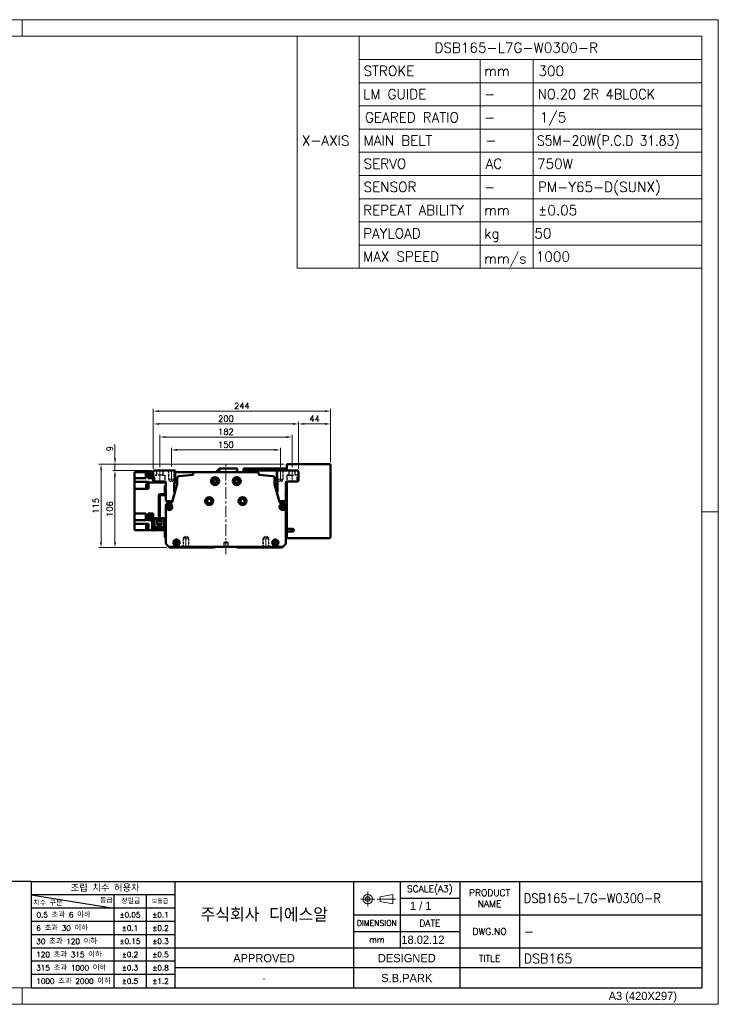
# Model space of a CAD drawing. Header units: millimetres. Extents: x 46891 to 50463, y 6223 to 9884.
# Tile 4 of 4: x 49502 to 50463, y 8529 to 9884. Entities that reach past the tile are written whole.
import ezdxf
from ezdxf.enums import TextEntityAlignment as Align

# ---------------------------------------------------------------- set-up
doc = ezdxf.new("R2010")
doc.units = ezdxf.units.MM
doc.header["$LTSCALE"] = 0.5
for name, pattern in [('CENTER', [50.8, 31.75, -6.35, 6.35, -6.35]), ('HIDDEN', [9.525, 6.35, -3.175]), ('HIDDENX2', [19.05, 12.7, -6.35])]:
    doc.linetypes.add(name, pattern=pattern)
doc.layers.get('0').update_dxf_attribs({"lineweight": 20})
for name, color, linetype, lineweight in [('1', 1, 'CENTER', 13), ('4', 4, 'Continuous', 13), ('외형선(ISO)', 7, 'Continuous', 50)]:
    doc.layers.add(name, color=color, linetype=linetype, lineweight=lineweight)
doc.layers.add('2', color=2, linetype='HIDDENX2')
doc.layers.add('3', color=3, linetype='Continuous')
doc.styles.add('ACISOGDT', font='amgdt.shx')
doc.styles.add('DSR TEXT', font='romans.shx', dxfattribs={"bigfont": 'whgtxt.shx'})
doc.styles.get("Standard").update_dxf_attribs({"font": 'romans.shx', "bigfont": 'whgtxt.shx'})
doc.dimstyles.new('DSR', dxfattribs={"dimscale": 2, "dimtxt": 3, "dimasz": 3, "dimexe": 0.5, "dimexo": 0.5, "dimgap": 0.5, "dimtad": 1, "dimdsep": 46, "dimtxsty": 'Standard', "dimcen": 2.5, "dimclrd": 4, "dimclre": 4, "dimclrt": 2, "dimadec": 0, "dimazin": 2, "dimtfac": 1, "dimtmove": 0, "dimatfit": 3, "dimfxl": 0, "dimlwd": -1, "dimlwe": -1, "dimarcsym": 0})

# ---------------------------------------------------------------- blocks, each defined once
blk = doc.blocks.new('A$C13F00394')
for p, q in [((109.11, 28.14), (105.34, 27.43)), ((105.34, 27.43), (105.34, 26.01)), ((109.11, 25.3), (109.11, 28.14)), ((-202.34, 25.67), (-191.42, 25.67)), ((-202.34, 25.3), (-191.42, 25.3)), ((105.34, 26.01), (109.11, 25.3))]:
    blk.add_line(p, q)
for radius in [1.42, 0.71]:
    blk.add_circle((101.56, 26.76), radius)
at = {"layer": '1'}
for p, q in [((103.69, 26.76), (99.44, 26.76)), ((101.56, 28.89), (101.56, 24.63)), ((104.41, 26.76), (110.04, 26.76))]:
    blk.add_line(p, q, dxfattribs=at)
at = {"layer": '3'}
for p, q in [((0, 32), (-207.68, 32)), ((0, 32), (202.32, 32)), ((0, 32), (0, 0)), ((43.43, 32), (43.43, 0)), ((97.32, 32), (97.32, 12)), ((111.32, 32), (111.32, 12)), ((129.32, 32), (129.32, 0)), ((147.32, 32), (147.32, 6)), ((202.32, 32), (202.32, 0)), ((0, 28), (25, 24)), ((43.43, 28), (0, 28)), ((25, 28), (25, 0)), ((34.7, 28), (34.7, 0)), ((111.32, 27), (129.32, 27)), ((43.43, 24), (0, 24)), ((97.32, 22), (202.32, 22)), ((43.43, 20), (0, 20)), ((43.43, 16), (0, 16)), ((97.32, 17), (129.32, 17)), ((0, 12), (129.32, 12)), ((97.32, 12), (97.32, 0)), ((129.32, 12), (202.32, 12)), ((43.43, 8), (0, 8)), ((97.32, 6), (43.43, 6)), ((129.32, 6), (97.32, 6)), ((202.32, 6), (129.32, 6)), ((43.43, 4), (0, 4)), ((0, 0), (202.32, 0))]:
    blk.add_line(p, q, dxfattribs=at)
at = {"color": 0, "style": 'DSR TEXT'}
for s, height, p in [('조립 치수 허용차', 2, (11.97, 29.02)), ('등급', 1.5, (20.77, 25.52)), ('정밀급', 1.5, (27.18, 25.37)), ('보통급', 1.3, (36.41, 25.38)), ('치수 구분', 1.5, (0.69, 24.78)), (' 0.5 초과 6 이하', 1.6, (0.56, 21.19)), (' 6 초과 30 이하', 1.6, (0.49, 17.19)), (' 30 초과 120 이하', 1.6, (0.49, 13.19)), (' 120 초과 315 이하', 1.6, (0.49, 9.19)), (' 315 초과 1000 이하', 1.6, (0.49, 5.19)), (' 1000 초과 2000 이하', 1.6, (0.49, 1.19))]:
    blk.add_text(s, height=height, dxfattribs=at).set_placement(p)
at = {"color": 7, "style": 'ACISOGDT'}
for s, p in [('APPROVED', (70.28, 8.93)), ('DESIGNED', (113.35, 8.93))]:
    blk.add_text(s, height=2.5, dxfattribs=at).set_placement(p, align=Align.MIDDLE_CENTER)
at = {"color": 7, "attachment_point": 5, "style": 'DSR TEXT'}
for s, insert, char_height in [('SCALE(A3)', (120.32, 29.5), 2), ('PRODUCT\\PNAME', (138.32, 27), 2), ('주식회사 디에스알', (70.37, 22), 4.2), ('DIMENSION', (104.32, 19.5), 1.7), ('DATE', (120.32, 19.5), 2), ('DWG.NO', (138.32, 17), 2), ('mm', (104.32, 14.5), 1.8), ('TITLE', (138.32, 8.83), 2)]:
    blk.add_mtext(s, dxfattribs=dict(at, insert=insert, char_height=char_height))
at = {"color": 0, "char_height": 1.6, "attachment_point": 5, "style": 'DSR TEXT'}
for s, insert in [('%%P0.05', (29.85, 22)), ('%%P0.1', (39.07, 22)), ('%%P0.1', (29.85, 18)), ('%%P0.2', (39.07, 18)), ('%%P0.15', (29.85, 14)), ('%%P0.3', (39.07, 14)), ('%%P0.2', (29.85, 10)), ('%%P0.5', (39.07, 10)), ('%%P0.3', (29.85, 6)), ('%%P0.8', (39.07, 6)), ('%%P0.5', (29.85, 2)), ('%%P1.2', (39.07, 2))]:
    blk.add_mtext(s, dxfattribs=dict(at, insert=insert))
at = {"layer": '4', "color": 0, "style": 'DSR TEXT'}
blk.add_text('NOTE', height=3, dxfattribs=at).set_placement((-202.39, 26.38))
blk = doc.blocks.new('A$C1C1952E1')
for p, q in [((293, 292), (293, 222)), ((311.67, 292), (311.67, 222)), ((311.67, 285), (415, 285)), ((348.18, 285), (348.18, 222)), ((364.13, 285), (364.13, 222)), ((311.67, 278), (415, 278)), ((311.67, 271), (415, 271)), ((311.67, 264), (415, 264)), ((311.67, 257), (415, 257)), ((311.67, 250), (415, 250)), ((311.67, 243), (415, 243)), ((311.67, 236), (415, 236)), ((311.67, 229), (415, 229)), ((293, 222), (415, 222))]:
    blk.add_line(p, q)
at = {"color": 1}
blk.add_lwpolyline([(0, 0), (420, 0), (420, 297), (0, 297)], close=True, dxfattribs=at)
at = {"color": 3}
blk.add_lwpolyline([(5, 5), (415, 5), (415, 292), (5, 292)], close=True, dxfattribs=at)
at = {"color": 7, "style": 'ACISOGDT'}
blk.add_text('A3 (420X297)', height=2.5, dxfattribs=at).set_placement((386.91, 1.28))
blk = doc.blocks.new('A$C1E181772')
at = {"layer": '외형선(ISO)'}
for p, q in [((17.4, 71), (17.4, 59.6)), ((19, 71), (17.4, 71)), ((9, 22), (9, 57.5)), ((10.6, 57.5), (10.6, 22)), ((11.1, 59.6), (16.9, 59.6)), ((16.9, 58), (11.1, 58)), ((17.4, 59.6), (18.9, 59.6)), ((1.6, 25), (0, 25)), ((0, 22), (0, 25)), ((0, 22), (0, 12)), ((1.6, 25), (1.6, 22)), ((1.6, 12.1), (1.6, 22)), ((3.3, 26.5), (3.3, 14.1)), ((7, 26.5), (3.3, 26.5)), ((3.3, 11.6), (3.3, 14.1)), ((5.3, 14.1), (3.3, 14.1)), ((14.7, 14.1), (5.3, 14.1)), ((7, 17.1), (7, 26.5)), ((7, 18.1), (13, 18.1)), ((13, 17.8), (7, 17.8)), ((7, 17.1), (13, 17.1)), ((10.6, 22), (9, 22)), ((16.7, 26.5), (13, 26.5)), ((13, 26.5), (13, 17.1)), ((16.7, 14.1), (14.7, 14.1)), ((16.7, 14.1), (16.7, 26.5)), ((16.7, 14.1), (16.7, 11.6)), ((2, 10), (16.9, 10)), ((17, 11.6), (2.1, 11.6)), ((17.4, 9.5), (17.4, 3)), ((17.4, 0), (17.4, 3)), ((17.4, 0), (19, 0))]:
    blk.add_line(p, q, dxfattribs=at)
for centre, radius, start, end in [((11.1, 57.5), 2.1, 90, 180), ((11.1, 57.5), 0.5, 90, 180), ((16.9, 60.1), 0.5, 270, 0), ((16.9, 60.1), 2.1, 270, 346.2259), ((2, 12), 2, 179.9999, 269.9999), ((2.1, 12.1), 0.5, 179.9999, 269.9999), ((16.9, 9.5), 0.5, 359.9999, 89.9999), ((17, 9.6), 2, 0.2454, 89.9999)]:
    blk.add_arc(centre, radius, start, end, dxfattribs=at)
blk = doc.blocks.new('*D147')
at = {"color": 1, "linetype": 'ByBlock'}
for p, q in [((49710.4, 9268.6), (49710.4, 9295)), ((49718.2, 9292), (49852.6, 9292)), ((49860.4, 9268.6), (49860.4, 9295))]:
    blk.add_line(p, q, dxfattribs=at)
at = {"color": 1}
for points in [[(49718.2, 9293.3), (49718.2, 9290.7), (49710.4, 9292)], [(49852.6, 9293.3), (49852.6, 9290.7), (49860.4, 9292)]]:
    blk.add_solid(points, dxfattribs=at)
at = {"layer": 'Defpoints', "color": 0}
for p in [(49860.4, 9292), (49710.4, 9265), (49860.4, 9265)]:
    blk.add_point(p, dxfattribs=at)
at = {"color": 3, "insert": (49785.4, 9299.2), "char_height": 8.4, "attachment_point": 5, "style": 'DSR TEXT'}
blk.add_mtext('150', dxfattribs=at)
blk = doc.blocks.new('*D148')
at = {"color": 1, "linetype": 'ByBlock'}
for p, q in [((49694.4, 9268.2), (49694.4, 9312.8)), ((49876.4, 9268.2), (49876.4, 9312.8)), ((49702.2, 9309.8), (49868.6, 9309.8))]:
    blk.add_line(p, q, dxfattribs=at)
at = {"color": 1}
for points in [[(49702.2, 9311.1), (49702.2, 9308.5), (49694.4, 9309.8)], [(49868.6, 9311.1), (49868.6, 9308.5), (49876.4, 9309.8)]]:
    blk.add_solid(points, dxfattribs=at)
at = {"layer": 'Defpoints', "color": 0}
for p in [(49876.4, 9309.8), (49694.4, 9264.6), (49876.4, 9264.6)]:
    blk.add_point(p, dxfattribs=at)
at = {"color": 3, "insert": (49785.4, 9317), "char_height": 8.4, "attachment_point": 5, "style": 'DSR TEXT'}
blk.add_mtext('182', dxfattribs=at)
blk = doc.blocks.new('*D149')
at = {"color": 1, "linetype": 'ByBlock'}
for p, q in [((49685.4, 9266.2), (49685.4, 9330.8)), ((49693.2, 9327.8), (49877.6, 9327.8)), ((49885.4, 9266.2), (49885.4, 9330.8))]:
    blk.add_line(p, q, dxfattribs=at)
at = {"color": 1}
for points in [[(49693.2, 9329.1), (49693.2, 9326.5), (49685.4, 9327.8)], [(49877.6, 9329.1), (49877.6, 9326.5), (49885.4, 9327.8)]]:
    blk.add_solid(points, dxfattribs=at)
at = {"layer": 'Defpoints', "color": 0}
for p in [(49885.4, 9327.8), (49685.4, 9262.6), (49885.4, 9262.6)]:
    blk.add_point(p, dxfattribs=at)
at = {"color": 3, "insert": (49785.4, 9335), "char_height": 8.4, "attachment_point": 5, "style": 'DSR TEXT'}
blk.add_mtext('200', dxfattribs=at)
blk = doc.blocks.new('*D150')
at = {"color": 1, "linetype": 'ByBlock'}
for p, q in [((49885.4, 9266.2), (49885.4, 9330.8)), ((49893.2, 9327.8), (49921.6, 9327.8)), ((49929.4, 9275.2), (49929.4, 9330.8))]:
    blk.add_line(p, q, dxfattribs=at)
at = {"color": 1}
for points in [[(49893.2, 9329.1), (49893.2, 9326.5), (49885.4, 9327.8)], [(49921.6, 9329.1), (49921.6, 9326.5), (49929.4, 9327.8)]]:
    blk.add_solid(points, dxfattribs=at)
at = {"layer": 'Defpoints', "color": 0}
for p in [(49929.4, 9327.8), (49929.4, 9271.6), (49885.4, 9262.6)]:
    blk.add_point(p, dxfattribs=at)
at = {"color": 3, "insert": (49907.4, 9335), "char_height": 8.4, "attachment_point": 5, "style": 'DSR TEXT'}
blk.add_mtext('44', dxfattribs=at)
blk = doc.blocks.new('*D168')
at = {"color": 1, "linetype": 'ByBlock'}
for p, q in [((49685.4, 9266.2), (49685.4, 9348.4)), ((49921.6, 9345.4), (49693.2, 9345.4)), ((49929.4, 9275.2), (49929.4, 9348.4))]:
    blk.add_line(p, q, dxfattribs=at)
at = {"color": 1}
for points in [[(49693.2, 9346.7), (49693.2, 9344.1), (49685.4, 9345.4)], [(49921.6, 9346.7), (49921.6, 9344.1), (49929.4, 9345.4)]]:
    blk.add_solid(points, dxfattribs=at)
at = {"layer": 'Defpoints', "color": 0}
for p in [(49685.4, 9345.4), (49929.4, 9271.6), (49685.4, 9262.6)]:
    blk.add_point(p, dxfattribs=at)
at = {"color": 3, "insert": (49807.4, 9352.6), "char_height": 8.4, "attachment_point": 5, "style": 'DSR TEXT'}
blk.add_mtext('244', dxfattribs=at)
blk = doc.blocks.new('*D169')
at = {"color": 1, "linetype": 'ByBlock'}
for p, q in [((49682.8, 9263.6), (49629.7, 9263.6)), ((49632.7, 9255.8), (49632.7, 9165.4)), ((49704.3, 9157.6), (49629.7, 9157.6))]:
    blk.add_line(p, q, dxfattribs=at)
at = {"color": 1}
for points in [[(49631.4, 9255.8), (49634, 9255.8), (49632.7, 9263.6)], [(49631.4, 9165.4), (49634, 9165.4), (49632.7, 9157.6)]]:
    blk.add_solid(points, dxfattribs=at)
at = {"layer": 'Defpoints', "color": 0}
for p in [(49686.4, 9263.6), (49632.7, 9157.6), (49707.9, 9157.6)]:
    blk.add_point(p, dxfattribs=at)
at = {"color": 3, "insert": (49625.5, 9210.6), "char_height": 8.4, "attachment_point": 5, "rotation": 90, "style": 'DSR TEXT'}
blk.add_mtext('106', dxfattribs=at)
blk = doc.blocks.new('*D170')
at = {"color": 1, "linetype": 'ByBlock'}
for p, q in [((49632.7, 9280.4), (49632.7, 9299.4)), ((49865.8, 9272.6), (49629.7, 9272.6)), ((49632.7, 9263.6), (49632.7, 9272.6)), ((49682.8, 9263.6), (49629.7, 9263.6)), ((49632.7, 9255.8), (49632.7, 9248))]:
    blk.add_line(p, q, dxfattribs=at)
at = {"color": 1}
for points in [[(49631.4, 9280.4), (49634, 9280.4), (49632.7, 9272.6)], [(49631.4, 9255.8), (49634, 9255.8), (49632.7, 9263.6)]]:
    blk.add_solid(points, dxfattribs=at)
at = {"layer": 'Defpoints', "color": 0}
for p in [(49632.7, 9272.6), (49869.4, 9272.6), (49686.4, 9263.6)]:
    blk.add_point(p, dxfattribs=at)
at = {"color": 3, "insert": (49625.5, 9293.8), "char_height": 8.4, "attachment_point": 5, "rotation": 90, "style": 'DSR TEXT'}
blk.add_mtext('9', dxfattribs=at)
blk = doc.blocks.new('*D171')
at = {"color": 1, "linetype": 'ByBlock'}
for p, q in [((49865.8, 9272.6), (49610.5, 9272.6)), ((49613.5, 9264.8), (49613.5, 9165.4)), ((49704.3, 9157.6), (49610.5, 9157.6))]:
    blk.add_line(p, q, dxfattribs=at)
at = {"color": 1}
for points in [[(49612.2, 9264.8), (49614.8, 9264.8), (49613.5, 9272.6)], [(49612.2, 9165.4), (49614.8, 9165.4), (49613.5, 9157.6)]]:
    blk.add_solid(points, dxfattribs=at)
at = {"layer": 'Defpoints', "color": 0}
for p in [(49869.4, 9272.6), (49613.5, 9157.6), (49707.9, 9157.6)]:
    blk.add_point(p, dxfattribs=at)
at = {"color": 3, "insert": (49606.3, 9215.1), "char_height": 8.4, "attachment_point": 5, "rotation": 90, "style": 'DSR TEXT'}
blk.add_mtext('115', dxfattribs=at)

msp = doc.modelspace()

# ---------------------------------------------------------------- linework, layer by layer
at = {"color": 1}
for p, q in [((49504.90132, 9884.20652), (49504.90132, 9861.39152)), ((50463.13132, 9206.60102), (50440.31632, 9206.60102)), ((49504.90132, 8551.81052), (49504.90132, 8528.99552))]:
    msp.add_line(p, q, dxfattribs=at)
at = {"color": 2, "linetype": 'HIDDEN'}
for p, q in [((49706.38781, 9263.5696), (49706.38781, 9251.5696)), ((49706.98781, 9262.9696), (49706.38781, 9263.5696)), ((49713.78781, 9262.9696), (49706.98781, 9262.9696)), ((49706.98781, 9262.9696), (49706.98781, 9249.5696)), ((49713.78781, 9262.9696), (49714.38781, 9263.5696)), ((49713.78781, 9262.9696), (49713.78781, 9249.5696)), ((49714.38781, 9263.5696), (49714.38781, 9251.5696)), ((49856.38781, 9263.5696), (49856.38781, 9251.5696)), ((49856.98781, 9262.9696), (49856.38781, 9263.5696)), ((49863.78781, 9262.9696), (49856.98781, 9262.9696)), ((49856.98781, 9262.9696), (49856.98781, 9249.5696)), ((49863.78781, 9262.9696), (49864.38781, 9263.5696)), ((49863.78781, 9262.9696), (49863.78781, 9249.5696)), ((49864.38781, 9263.5696), (49864.38781, 9251.5696)), ((49714.38781, 9251.5696), (49706.38781, 9251.5696)), ((49706.38781, 9251.5696), (49706.98781, 9250.53037)), ((49713.78781, 9249.5696), (49706.98781, 9249.5696)), ((49706.98781, 9249.5696), (49710.38781, 9247.60661)), ((49713.78781, 9249.5696), (49710.38781, 9247.60661)), ((49714.38781, 9251.5696), (49713.78781, 9250.53037)), ((49864.38781, 9251.5696), (49856.38781, 9251.5696)), ((49856.38781, 9251.5696), (49856.98781, 9250.53037)), ((49863.78781, 9249.5696), (49856.98781, 9249.5696)), ((49856.98781, 9249.5696), (49860.38781, 9247.60661)), ((49863.78781, 9249.5696), (49860.38781, 9247.60661)), ((49864.38781, 9251.5696), (49863.78781, 9250.53037)), ((49726.38781, 9169.5696), (49726.98781, 9170.60883)), ((49726.38781, 9169.5696), (49734.38781, 9169.5696)), ((49726.38781, 9157.5696), (49726.38781, 9169.5696)), ((49726.98781, 9171.5696), (49730.38781, 9173.53259)), ((49726.98781, 9171.5696), (49733.78781, 9171.5696)), ((49726.98781, 9158.1696), (49726.98781, 9171.5696)), ((49733.78781, 9171.5696), (49730.38781, 9173.53259)), ((49733.78781, 9158.1696), (49733.78781, 9171.5696)), ((49734.38781, 9169.5696), (49733.78781, 9170.60883)), ((49734.38781, 9157.5696), (49734.38781, 9169.5696)), ((49836.38781, 9169.5696), (49836.98781, 9170.60883)), ((49844.38781, 9169.5696), (49836.38781, 9169.5696)), ((49836.38781, 9157.5696), (49836.38781, 9169.5696)), ((49836.98781, 9171.5696), (49840.38781, 9173.53259)), ((49843.78781, 9171.5696), (49836.98781, 9171.5696)), ((49836.98781, 9158.1696), (49836.98781, 9171.5696)), ((49843.78781, 9171.5696), (49840.38781, 9173.53259)), ((49843.78781, 9158.1696), (49843.78781, 9171.5696)), ((49844.38781, 9169.5696), (49843.78781, 9170.60883)), ((49844.38781, 9157.5696), (49844.38781, 9169.5696)), ((49726.98781, 9158.1696), (49726.38781, 9157.5696)), ((49726.98781, 9158.1696), (49733.78781, 9158.1696)), ((49733.78781, 9158.1696), (49734.38781, 9157.5696)), ((49836.98781, 9158.1696), (49836.38781, 9157.5696)), ((49843.78781, 9158.1696), (49836.98781, 9158.1696)), ((49843.78781, 9158.1696), (49844.38781, 9157.5696))]:
    msp.add_line(p, q, dxfattribs=at)
at = {"color": 1, "linetype": 'CENTER'}
for p, q in [((49710.38781, 9265.00514), (49710.38781, 9246.44044)), ((49860.38781, 9265.00514), (49860.38781, 9246.44044)), ((49730.38781, 9156.13405), (49730.38781, 9174.69876)), ((49840.38781, 9156.13405), (49840.38781, 9174.69876))]:
    msp.add_line(p, q, dxfattribs=at)
at = {"layer": '1'}
for p, q in [((49785.38781, 9148.5696), (49785.38781, 9271.5696)), ((49694.38781, 9247.5696), (49694.38781, 9264.5696)), ((49876.38781, 9247.5696), (49876.38781, 9264.5696))]:
    msp.add_line(p, q, dxfattribs=at)
at = {"layer": '2'}
for p, q in [((49687.38781, 9257.0696), (49690.13781, 9257.0696)), ((49687.38781, 9248.5696), (49687.38781, 9257.0696)), ((49690.13781, 9257.0696), (49690.13781, 9263.5696)), ((49698.63781, 9257.0696), (49690.13781, 9257.0696)), ((49698.63781, 9263.5696), (49698.63781, 9257.0696)), ((49698.63781, 9257.0696), (49701.38781, 9257.0696)), ((49701.38781, 9257.0696), (49701.38781, 9248.5696)), ((49872.13781, 9257.0696), (49869.38781, 9257.0696)), ((49869.38781, 9257.0696), (49869.38781, 9248.5696)), ((49872.13781, 9263.5696), (49872.13781, 9257.0696)), ((49872.13781, 9257.0696), (49880.63781, 9257.0696)), ((49880.63781, 9257.0696), (49880.63781, 9263.5696)), ((49883.38781, 9257.0696), (49880.63781, 9257.0696)), ((49883.38781, 9248.5696), (49883.38781, 9257.0696)), ((49782.88781, 9164.5696), (49785.38781, 9166.07175)), ((49782.88781, 9158.5696), (49782.88781, 9164.5696)), ((49782.88781, 9164.5696), (49787.88781, 9164.5696)), ((49785.38781, 9166.07175), (49787.88781, 9164.5696)), ((49787.88781, 9164.5696), (49787.88781, 9158.5696))]:
    msp.add_line(p, q, dxfattribs=at)
at = {"layer": '3'}
for p in [(50440.31632, 8697.82652), (49517.14175, 8551.81052)]:
    msp.add_line(p, (50440.31632, 8551.81052), dxfattribs=at)
at = {"layer": '외형선(ISO)'}
for p, q in [((49869.38781, 9271.5696), (49869.38781, 9272.5696)), ((49928.38781, 9272.5696), (49869.38781, 9272.5696)), ((49869.38781, 9263.5696), (49869.38781, 9271.5696)), ((49929.38781, 9171.5696), (49929.38781, 9271.5696)), ((49659.38781, 9261.5696), (49675.38781, 9261.5696)), ((49659.38781, 9257.1696), (49659.38781, 9261.5696)), ((49659.38781, 9257.1696), (49659.38781, 9253.1696)), ((49678.38781, 9261.5696), (49675.38781, 9261.5696)), ((49675.38781, 9253.1696), (49675.38781, 9261.5696)), ((49683.38781, 9261.5696), (49678.38781, 9261.5696)), ((49678.38781, 9261.5696), (49678.38781, 9253.1696)), ((49681.78781, 9254.4895), (49681.78781, 9261.4895)), ((49684.38781, 9261.4895), (49681.78781, 9261.4895)), ((49683.38781, 9261.5696), (49684.38781, 9261.5696)), ((49683.38781, 9261.5696), (49683.38781, 9261.4895)), ((49684.38781, 9254.1895), (49684.38781, 9261.7895)), ((49685.38781, 9261.7895), (49684.38781, 9261.7895)), ((49686.38781, 9263.5696), (49685.38781, 9262.5696)), ((49685.38781, 9262.5696), (49685.38781, 9249.5696)), ((49715.38781, 9263.5696), (49686.38781, 9263.5696)), ((49715.38781, 9248.89414), (49715.38781, 9263.5696)), ((49715.38781, 9261.5696), (49742.1604, 9261.5696)), ((49740.1604, 9259.5696), (49740.1604, 9258.05688)), ((49828.61522, 9261.5696), (49742.1604, 9261.5696)), ((49771.38781, 9261.5696), (49776.38781, 9266.5696)), ((49776.38781, 9261.5696), (49776.38781, 9266.5696)), ((49800.83781, 9266.5696), (49776.38781, 9266.5696)), ((49800.83781, 9266.5696), (49800.83781, 9261.5696)), ((49809.38781, 9266.5696), (49809.38781, 9263.62181)), ((49822.38781, 9266.5696), (49809.38781, 9266.5696)), ((49809.38781, 9263.62181), (49809.38781, 9261.5696)), ((49822.38781, 9263.62181), (49809.38781, 9263.62181)), ((49822.38781, 9263.62181), (49822.38781, 9266.5696)), ((49822.38781, 9266.5696), (49862.38781, 9266.5696)), ((49822.38781, 9266.5696), (49822.38781, 9263.62181)), ((49822.38781, 9261.5696), (49822.38781, 9263.62181)), ((49862.38781, 9263.62181), (49822.38781, 9263.62181)), ((49822.38781, 9261.5696), (49822.38781, 9263.62181)), ((49830.61522, 9258.05688), (49830.61522, 9259.5696)), ((49855.38781, 9263.5696), (49855.38781, 9248.89414)), ((49884.38781, 9263.5696), (49855.38781, 9263.5696)), ((49862.38781, 9266.5696), (49862.38781, 9263.5696)), ((49869.38781, 9266.5696), (49862.38781, 9266.5696)), ((49885.38781, 9262.5696), (49884.38781, 9263.5696)), ((49885.38781, 9249.5696), (49885.38781, 9262.5696)), ((49675.38781, 9253.1696), (49659.38781, 9253.1696)), ((49659.38781, 9253.01344), (49659.38781, 9253.1696)), ((49659.38781, 9253.01344), (49659.38781, 9247.93671)), ((49678.88781, 9247.93671), (49659.38781, 9247.93671)), ((49659.38781, 9242.7696), (49659.38781, 9247.93671)), ((49659.38781, 9242.7696), (49659.38781, 9238.2696)), ((49675.68781, 9240.01817), (49675.68781, 9245.51817)), ((49675.68781, 9245.51817), (49677.68781, 9245.51817)), ((49677.68781, 9239.81817), (49677.68781, 9245.71817)), ((49677.68781, 9245.71817), (49678.38781, 9245.71817)), ((49683.38781, 9253.1696), (49678.38781, 9253.1696)), ((49678.38781, 9239.76817), (49678.38781, 9245.76817)), ((49678.38781, 9245.76817), (49678.88781, 9245.76817)), ((49678.88781, 9247.93671), (49678.88781, 9247.90227)), ((49678.88781, 9247.23578), (49678.88781, 9247.90227)), ((49702.88781, 9247.23578), (49678.88781, 9247.23578)), ((49678.88781, 9247.23578), (49678.88781, 9238.2696)), ((49684.38781, 9254.4895), (49681.78781, 9254.4895)), ((49683.38781, 9253.1696), (49683.38781, 9254.4895)), ((49683.38781, 9253.1696), (49683.38781, 9253.13054)), ((49683.38781, 9253.13054), (49685.38781, 9253.13054)), ((49685.38781, 9254.1895), (49684.38781, 9254.1895)), ((49685.38781, 9249.5696), (49686.38781, 9248.5696)), ((49686.38781, 9248.5696), (49701.88781, 9248.5696)), ((49702.88781, 9247.5696), (49702.88781, 9241.0696)), ((49718.32115, 9244.89629), (49711.62745, 9220.49266)), ((49714.38781, 9234.5696), (49714.38781, 9245.89414)), ((49718.38781, 9247.23578), (49714.57117, 9247.23578)), ((49718.38781, 9253.03272), (49718.38781, 9245.25527)), ((49852.38781, 9245.25527), (49852.38781, 9253.03272)), ((49855.38781, 9250.4246), (49852.38781, 9250.4246)), ((49852.38781, 9245.5696), (49856.38781, 9245.5696)), ((49859.14817, 9220.49266), (49852.45446, 9244.89629)), ((49856.38781, 9245.89414), (49856.38781, 9234.5696)), ((49867.88781, 9241.0696), (49867.88781, 9247.5696)), ((49868.88781, 9248.5696), (49884.38781, 9248.5696)), ((49869.38781, 9183.5696), (49869.38781, 9248.5696)), ((49884.38781, 9248.5696), (49885.38781, 9249.5696)), ((49678.88781, 9238.2696), (49659.38781, 9238.2696)), ((49659.38781, 9204.3696), (49659.38781, 9238.2696)), ((49675.68781, 9240.01817), (49677.68781, 9240.01817)), ((49677.68781, 9239.81817), (49678.38781, 9239.81817)), ((49678.38781, 9239.76817), (49678.88781, 9239.76817)), ((49702.88781, 9241.0696), (49703.38781, 9240.5696)), ((49703.38781, 9240.5696), (49702.88781, 9240.0696)), ((49702.88781, 9240.0696), (49702.88781, 9239.0696)), ((49702.88781, 9239.0696), (49703.38781, 9238.5696)), ((49703.38781, 9238.5696), (49702.88781, 9238.0696)), ((49702.88781, 9238.0696), (49702.88781, 9237.0696)), ((49702.88781, 9237.0696), (49703.38781, 9236.5696)), ((49703.38781, 9236.5696), (49702.88781, 9236.0696)), ((49702.88781, 9236.0696), (49702.88781, 9222.5696)), ((49856.38781, 9241.5696), (49853.36695, 9241.5696)), ((49867.38781, 9240.5696), (49867.88781, 9241.0696)), ((49867.88781, 9240.0696), (49867.38781, 9240.5696)), ((49867.38781, 9238.5696), (49867.88781, 9239.0696)), ((49867.88781, 9238.0696), (49867.38781, 9238.5696)), ((49867.38781, 9236.5696), (49867.88781, 9237.0696)), ((49867.88781, 9236.0696), (49867.38781, 9236.5696)), ((49867.88781, 9239.0696), (49867.88781, 9240.0696)), ((49867.88781, 9237.0696), (49867.88781, 9238.0696)), ((49867.88781, 9222.5696), (49867.88781, 9236.0696)), ((49702.88781, 9215.5696), (49702.88781, 9163.81224)), ((49703.88781, 9221.5696), (49710.38781, 9221.5696)), ((49708.82741, 9218.5696), (49705.88781, 9218.5696)), ((49860.38781, 9221.5696), (49866.88781, 9221.5696)), ((49864.88781, 9218.5696), (49861.94821, 9218.5696)), ((49867.88781, 9163.81224), (49867.88781, 9215.5696)), ((49659.38781, 9204.3696), (49675.38781, 9204.3696)), ((49659.38781, 9204.3696), (49659.38781, 9200.3696)), ((49675.38781, 9204.3696), (49675.38781, 9195.90341)), ((49678.38781, 9204.3696), (49678.38781, 9195.90341)), ((49683.38781, 9204.3696), (49678.38781, 9204.3696)), ((49681.78781, 9196.35898), (49681.78781, 9203.35898)), ((49684.38781, 9203.35898), (49681.78781, 9203.35898)), ((49683.38781, 9204.37102), (49683.38781, 9204.3696)), ((49683.38781, 9204.37102), (49685.38781, 9204.37102)), ((49683.38781, 9203.35898), (49683.38781, 9204.3696)), ((49684.38781, 9196.56979), (49684.38781, 9203.65898)), ((49685.38781, 9203.65898), (49684.38781, 9203.65898)), ((49685.38781, 9201.1329), (49685.38781, 9204.37102)), ((49659.38781, 9195.24765), (49659.38781, 9200.3696)), ((49675.38781, 9195.24765), (49659.38781, 9195.24765)), ((49659.38781, 9195.23693), (49659.38781, 9195.24765)), ((49659.38781, 9195.23693), (49659.38781, 9190.4696)), ((49678.88781, 9190.4696), (49659.38781, 9190.4696)), ((49659.38781, 9190.4696), (49659.38781, 9185.9696)), ((49678.38781, 9195.90341), (49675.38781, 9195.90341)), ((49675.38781, 9195.24765), (49675.38781, 9195.90341)), ((49675.68781, 9183.25866), (49675.68781, 9188.75866)), ((49675.68781, 9188.75866), (49677.68781, 9188.75866)), ((49677.68781, 9183.05866), (49677.68781, 9188.95866)), ((49677.68781, 9188.95866), (49678.38781, 9188.95866)), ((49678.38781, 9195.90341), (49678.38781, 9195.24765)), ((49683.38781, 9195.24765), (49678.38781, 9195.24765)), ((49678.38781, 9183.00866), (49678.38781, 9189.00866)), ((49678.38781, 9189.00866), (49678.88781, 9189.00866)), ((49678.88781, 9190.4696), (49678.88781, 9190.12575)), ((49678.88781, 9181.5696), (49678.88781, 9190.12575)), ((49683.88781, 9196.35898), (49681.78781, 9196.35898)), ((49683.38781, 9196.35898), (49683.38781, 9195.24765)), ((49683.38781, 9195.24765), (49683.38781, 9195.24496)), ((49683.88781, 9195.24496), (49683.38781, 9195.24496)), ((49685.38781, 9201.1329), (49685.38781, 9198.58506)), ((49685.38781, 9196.56979), (49685.38781, 9198.58506)), ((49687.18779, 9195.90341), (49685.48781, 9195.90341)), ((49692.88781, 9195.90341), (49690.88779, 9195.90341)), ((49696.88779, 9195.90341), (49694.48781, 9195.90341)), ((49702.88781, 9195.90341), (49700.58779, 9195.90341)), ((49659.38781, 9181.5696), (49659.38781, 9185.9696)), ((49678.88781, 9181.5696), (49659.38781, 9181.5696)), ((49675.68781, 9183.25866), (49677.68781, 9183.25866)), ((49677.68781, 9183.05866), (49678.38781, 9183.05866)), ((49678.38781, 9183.00866), (49678.88781, 9183.00866)), ((49702.88781, 9181.5696), (49678.88781, 9181.5696)), ((49684.38781, 9181.3497), (49684.38781, 9181.5696)), ((49685.38781, 9181.3497), (49684.38781, 9181.3497)), ((49685.38781, 9181.5696), (49685.38781, 9181.3497)), ((49869.38781, 9185.5696), (49867.88781, 9185.5696)), ((49869.38781, 9184.97725), (49867.88781, 9184.97725)), ((49869.38781, 9176.5696), (49867.88781, 9176.5696)), ((49869.38781, 9179.5696), (49869.38781, 9183.5696)), ((49869.38781, 9183.5696), (49876.88781, 9183.5696)), ((49876.88781, 9179.5696), (49869.38781, 9179.5696)), ((49869.38781, 9171.5696), (49869.38781, 9179.5696)), ((49703.76649, 9161.69092), (49706.88781, 9158.5696)), ((49863.88781, 9158.5696), (49867.00913, 9161.69092)), ((49869.38781, 9170.5696), (49869.38781, 9171.5696)), ((49869.38781, 9170.5696), (49928.38781, 9170.5696)), ((49706.88781, 9158.5696), (49707.88781, 9157.5696)), ((49706.88781, 9158.5696), (49863.88781, 9158.5696)), ((49707.88781, 9157.5696), (49769.38781, 9157.5696)), ((49769.38781, 9157.5696), (49770.24136, 9158.42315)), ((49800.53426, 9158.42315), (49801.38781, 9157.5696)), ((49801.38781, 9157.5696), (49862.88781, 9157.5696)), ((49862.88781, 9157.5696), (49863.88781, 9158.5696))]:
    msp.add_line(p, q, dxfattribs=at)
for centre, radius in [((49770.38781, 9249.0696), 5.5), ((49770.38781, 9249.0696), 3.3), ((49770.38781, 9249.0696), 2.4585), ((49800.38781, 9249.0696), 5.5), ((49800.38781, 9249.0696), 3.3), ((49800.38781, 9249.0696), 2.4585), ((49707.38781, 9213.5696), 4.25), ((49707.38781, 9213.5696), 2.25), ((49762.38781, 9221.5696), 5.5), ((49762.38781, 9221.5696), 3.3), ((49762.38781, 9221.5696), 2.9585), ((49808.38781, 9221.5696), 5.5), ((49808.38781, 9221.5696), 3.3), ((49808.38781, 9221.5696), 2.9585), ((49863.38781, 9213.5696), 4.25), ((49863.38781, 9213.5696), 2.25), ((49876.88781, 9181.5696), 1.2295), ((49717.38781, 9164.5696), 4.25), ((49717.38781, 9164.5696), 2.25), ((49853.38781, 9164.5696), 4.25), ((49853.38781, 9164.5696), 2.25)]:
    msp.add_circle(centre, radius, dxfattribs=at)
for centre, radius, start, end in [((49928.38781, 9271.5696), 1, 0, 90), ((49771.38781, 8761.5696), 497, 93.65644441, 95.80911544), ((49739.6604, 9258.05688), 0.5, 273.65644441, 0), ((49742.1604, 9259.5696), 2, 90.00000006, 180), ((49828.61522, 9259.5696), 2, 0, 90.00000006), ((49831.11522, 9258.05688), 0.5, 180, 266.34355561), ((49799.38781, 8761.5696), 497, 84.19088467, 86.34355571), ((49701.88781, 9247.5696), 1, 0, 90), ((49719.38781, 9245.89414), 5, 143.13010235, 180), ((49717.38781, 9245.25527), 1, 338.96248903, 0), ((49721.38781, 9253.03272), 3, 95.80911543, 180), ((49849.38781, 9253.03272), 3, 0, 84.19088467), ((49853.38781, 9245.25527), 1, 180, 201.03751108), ((49851.38781, 9245.89414), 5, 0, 36.86989765), ((49868.88781, 9247.5696), 1, 90, 180), ((49715.38781, 9234.5696), 1, 180, 260.24117555), ((49855.38781, 9234.5696), 1, 279.75876885, 0), ((49703.88781, 9222.5696), 1, 180, 270), ((49705.88781, 9215.5696), 3, 90.00000006, 180), ((49708.82741, 9221.5696), 3, 270.00000006, 338.96248903), ((49710.38781, 9218.5696), 3, 61.42737304, 90), ((49860.38781, 9218.5696), 3, 90, 118.57264542), ((49861.94821, 9221.5696), 3, 201.03751108, 270.00000006), ((49864.88781, 9215.5696), 3, 0, 90.00000006), ((49866.88781, 9222.5696), 1, 270, 0), ((49707.38781, 9213.5696), 1.5, 41.40962211, 318.59037789), ((49708.88781, 9214.89247), 0.5, 221.40962211, 335.37910443), ((49708.88781, 9212.24672), 0.5, 24.62089558, 138.59037789), ((49861.88781, 9214.89247), 0.5, 204.62088507, 318.59037789), ((49861.88781, 9212.24672), 0.5, 41.40962211, 155.37909392), ((49863.38781, 9213.5696), 1.621, 148.98236194, 211.01763805), ((49863.38781, 9213.5696), 1.5, 221.40962211, 138.59037789), ((49876.88781, 9181.5696), 2, 270, 90), ((49705.88781, 9163.81224), 3, 180, 225.00000006), ((49717.38781, 9164.5696), 1.6, 134.4153086, 45.5846914), ((49715.91811, 9166.0696), 0.5, 314.4153086, 55.46537147), ((49718.8575, 9166.0696), 0.5, 124.5346223, 225.5846914), ((49853.38781, 9164.5696), 1.6, 134.4153086, 45.5846914), ((49851.91811, 9166.0696), 0.5, 314.4153086, 55.4653854), ((49854.8575, 9166.0696), 0.5, 124.53460837, 225.5846914), ((49864.88781, 9163.81224), 3, 315.00000006, 0), ((49928.38781, 9171.5696), 1, 270, 0), ((49770.59492, 9158.0696), 0.5, 90, 135), ((49800.1807, 9158.0696), 0.5, 45, 90)]:
    msp.add_arc(centre, radius, start, end, dxfattribs=at)

# ---------------------------------------------------------------- block references
at = {"xscale": 4.563000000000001, "yscale": 4.563000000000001, "zscale": 4.563000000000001}
for name, p in [('A$C1C1952E1', (48546.67132, 8528.99552)), ('A$C13F00394', (49517.14175, 8551.81052))]:
    msp.add_blockref(name, p, dxfattribs=at)
msp.add_blockref('A$C1E181772', (49683.88778, 9171.56976))

# ---------------------------------------------------------------- texts
at = {"color": 3, "style": 'DSR TEXT'}
for s, p in [('DSB165-L7G-W0300-R', (50072.40644, 9838.75558)), ('STROKE', (49974.85562, 9806.81458)), ('LM GUIDE', (49974.20261, 9774.87358)), ('X-AXIS', (49889.77994, 9710.99158)), ('MAIN BELT', (49974.85562, 9710.99158)), ('SERVO', (49974.85562, 9679.05058)), ('SENSOR', (49974.85562, 9647.10958)), ('REPEAT ABILITY', (49974.20261, 9615.16858)), ('PAYLOAD', (49974.20261, 9583.22758)), ('MAX SPEED', (49974.20261, 9551.28658))]:
    msp.add_text(s, height=13.713336, dxfattribs=at).set_placement(p)
at = {"color": 7, "style": 'DSR TEXT'}
for s, height, p in [('mm', 13.713336, (50140.80897, 9806.81458)), ('300', 13.713336, (50215.55679, 9806.81458)), ('-', 13.71334, (50140.80897, 9774.87358)), ('-', 13.71334, (50140.80897, 9742.93258)), ('-', 13.71334, (50142.76802, 9710.99158)), ('AC', 13.713336, (50142.76802, 9679.05058)), ('750W', 13.713336, (50213.59774, 9679.05058)), ('-', 13.71334, (50140.80897, 9647.10958)), ('PM-Y65-D(SUNX)', 13.713336, (50214.90377, 9647.10958)), ('mm', 13.713336, (50140.80897, 9615.16858)), ('±0.05', 13.713336, (50214.90377, 9615.16858)), ('kg', 13.713336, (50140.80897, 9583.22758)), ('50', 13.713336, (50209.96299, 9583.22758)), ('mm/s', 13.713336, (50140.80897, 9548.67452)), ('1000', 13.713336, (50211.92204, 9551.28658))]:
    msp.add_text(s, height=height, dxfattribs=at).set_placement(p)
for s, width, p in [('NO.20 2R 4BLOCK', 0.95, (50214.90377, 9774.87358)), ('S5M-20W(P.C.D 31.83)', 0.9, (50213.59774, 9710.99158))]:
    msp.add_text(s, height=13.713336, dxfattribs=dict(at, width=width)).set_placement(p)
at = {"color": 2, "style": 'DSR TEXT', "width": 0.9}
msp.add_text('DSB165-L7G-W0300-R', height=12.7764, dxfattribs=at).set_placement((50195.33142, 8668.53961))
at = {"color": 2}
for s, height, style, p in [('1 / 1', 11.4075, 'ACISOGDT', (50038.718, 8658.71509)), ('18.02.12', 11.4075, 'ACISOGDT', (50026.86318, 8612.15405)), ('-', 12.7764, 'DSR TEXT', (50195.33142, 8622.90961)), ('DSB165', 12.7764, 'DSR TEXT', (50195.33142, 8585.60854))]:
    msp.add_text(s, height=height, dxfattribs=dict(at, style=style)).set_placement(p)
at = {"color": 2, "style": 'ACISOGDT'}
for s, p in [('S.B.PARK', (50034.34073, 8565.15819)), ('-', (49837.84282, 8565.15819))]:
    msp.add_text(s, height=11.4075, dxfattribs=at).set_placement(p, align=Align.MIDDLE_CENTER)
at = {"color": 7, "insert": (50217.51584, 9756.64592), "char_height": 13.713336, "attachment_point": 1, "style": 'DSR TEXT'}
msp.add_mtext('1/5', dxfattribs=at)
at = {"color": 3, "insert": (49976.81467, 9756.64592), "char_height": 13.713336, "attachment_point": 1, "style": 'DSR TEXT'}
msp.add_mtext('GEARED RATIO', dxfattribs=at)

# ---------------------------------------------------------------- dimensions: what is measured, and where the dimension line sits
for base, p1, p2, picture, middle in [((49685.38781, 9345.36839), (49929.38781, 9271.5696), (49685.38781, 9262.5696), '*D168', (49807.38781, 9352.56839)), ((49885.38781, 9327.8315), (49685.38781, 9262.5696), (49885.38781, 9262.5696), '*D149', (49785.38781, 9335.0315)), ((49929.38781, 9327.8315), (49885.38781, 9262.5696), (49929.38781, 9271.5696), '*D150', (49907.38781, 9335.0315)), ((49876.38781, 9309.82791), (49694.38781, 9264.5696), (49876.38781, 9264.5696), '*D148', (49785.38781, 9317.02791)), ((49860.38781, 9292.00256), (49710.38781, 9265.00514), (49860.38781, 9265.00514), '*D147', (49785.38781, 9299.20256))]:
    dim = msp.add_linear_dim(base=base, p1=p1, p2=p2, dimstyle='DSR', override={"dimscale": 3, "dimtxt": 2.8, "dimasz": 2.600136, "dimexe": 1, "dimexo": 1.2, "dimgap": 1, "dimdec": 4, "dimtxsty": 'DSR TEXT', "dimclrd": 1, "dimclre": 1, "dimclrt": 3, "dimtdec": 4, "dimtix": 1})
    dim.commit()
    dim.dimension.update_dxf_attribs({"geometry": picture, "text_midpoint": middle})
dim = msp.add_linear_dim(base=(49632.71076, 9272.5696), p1=(49686.38781, 9263.5696), p2=(49869.38781, 9272.5696), angle=90, dimstyle='DSR', override={"dimscale": 3, "dimtxt": 2.8, "dimasz": 2.600136, "dimexe": 1, "dimexo": 1.2, "dimgap": 1, "dimdec": 4, "dimtxsty": 'DSR TEXT', "dimclrd": 1, "dimclre": 1, "dimclrt": 3, "dimtdec": 4, "dimtix": 1})
dim.commit()
dim.dimension.update_dxf_attribs({"geometry": '*D170', "text_midpoint": (49632.71076, 9293.77041), "dimtype": 160})
for base, p1, picture, middle in [((49613.5195, 9157.5696), (49869.38781, 9272.5696), '*D171', (49606.3195, 9215.0696)), ((49632.71076, 9157.5696), (49686.38781, 9263.5696), '*D169', (49625.51076, 9210.5696))]:
    dim = msp.add_linear_dim(base=base, p1=p1, p2=(49707.88781, 9157.5696), angle=90, dimstyle='DSR', override={"dimscale": 3, "dimtxt": 2.8, "dimasz": 2.600136, "dimexe": 1, "dimexo": 1.2, "dimgap": 1, "dimdec": 4, "dimtxsty": 'DSR TEXT', "dimclrd": 1, "dimclre": 1, "dimclrt": 3, "dimtdec": 4, "dimtix": 1})
    dim.commit()
    dim.dimension.update_dxf_attribs({"geometry": picture, "text_midpoint": middle})

doc.saveas('drawing.dxf')
